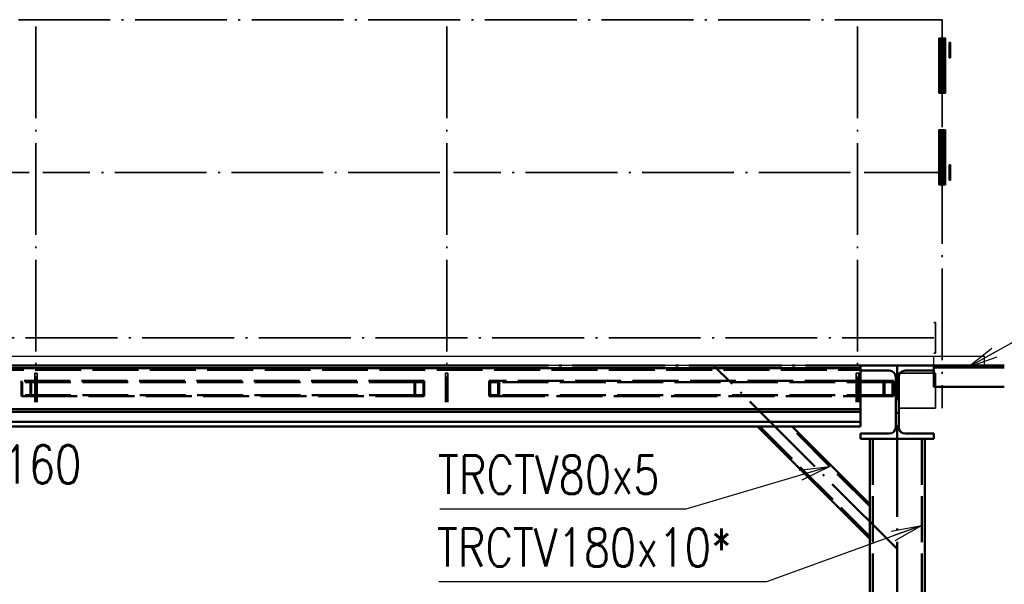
# Paper-space layout 'Layout1' of a CAD drawing. Extents: x -2 to 1033, y -36 to 596.
# Tile 48 of 256: x 222 to 287, y 245 to 282. Entities that reach past the tile are written whole.
import ezdxf

# ---------------------------------------------------------------- set-up
doc = ezdxf.new("R2010")
doc.units = 0
doc.linetypes.add('ACAD_ISO02W100', pattern=[15, 12, -3])
doc.linetypes.add('ACAD_ISO04W100', pattern=[30.5, 24, -3, 0.5, -3])
for name, color, linetype, lineweight in [('SS_PLOŠINA', 91, 'CONTINUOUS', 50), ('SS_POPIS_PROFILU', 13, 'CONTINUOUS', 25), ('SS_SLOUPY PLOŠINA', 177, 'CONTINUOUS', 50), ('SS_ZABRADLI', 2, 'CONTINUOUS', 35), ('SS_ZEBRIKY', 24, 'CONTINUOUS', 50), ('SS_ZTUŽENÍ LÁVKA', 107, 'CONTINUOUS', 50), ('SS_ZTUŽENÍ STĚNY', 203, 'CONTINUOUS', 50)]:
    doc.layers.add(name, color=color, linetype=linetype, lineweight=lineweight)
doc.layers.add('SS_ROSTY', color=7, linetype='CONTINUOUS', lineweight=25, true_color=0xb4d617)
doc.styles.add('romans.shx', font='romans.shx', dxfattribs={"height": 5})

psp = doc.layouts.get("Layout1")

# ---------------------------------------------------------------- linework, layer by layer
at = {"layer": 'SS_PLOŠINA', "color": 7, "linetype": 'ACAD_ISO04W100', "ltscale": 0.25}
for q in [(164.8145, 258.993), (164.8145, 258.993), (279.8145, 258.993)]:
    psp.add_line((279.8145, 258.993), q, dxfattribs=at)
at = {"layer": 'SS_PLOŠINA', "color": 1, "linetype": 'Continuous', "ltscale": 0.25}
for p, q in [((197.1095, 258.813), (223.0695, 258.813)), ((223.9595, 258.813), (249.9195, 258.813)), ((250.8095, 258.813), (276.7695, 258.813)), ((282.2145, 258.653), (282.2145, 258.993)), ((277.6595, 258.653), (279.2945, 258.653)), ((279.7145, 258.233), (279.7145, 254.953)), ((279.9145, 254.953), (279.9145, 258.233)), ((280.3345, 258.653), (282.2145, 258.653)), ((277.4145, 256.593), (277.4145, 255.953)), ((277.4145, 256.133), (167.2145, 256.133)), ((167.2145, 255.953), (277.4145, 255.953)), ((277.4145, 255.953), (277.4145, 254.993)), ((277.4145, 255.293), (167.2145, 255.293)), ((167.2145, 254.993), (277.4145, 254.993)), ((279.2945, 254.533), (277.4145, 254.533)), ((277.4145, 254.533), (277.4145, 254.193)), ((282.2145, 254.533), (280.3345, 254.533)), ((282.2145, 254.193), (282.2145, 254.533)), ((277.4145, 254.193), (282.2145, 254.193))]:
    psp.add_line(p, q, dxfattribs=at)
at = {"layer": 'SS_PLOŠINA', "color": 3, "linetype": 'ACAD_ISO02W100', "ltscale": 0.25}
for p, q in [((223.0695, 258.813), (223.9595, 258.813)), ((249.9195, 258.813), (250.8095, 258.813)), ((276.7695, 258.813), (277.4145, 258.813)), ((277.4145, 258.993), (277.4145, 258.813)), ((277.4145, 258.813), (277.4145, 258.653)), ((167.2145, 258.693), (277.4145, 258.693)), ((277.4145, 258.653), (277.6595, 258.653)), ((277.4145, 258.653), (277.4145, 256.593))]:
    psp.add_line(p, q, dxfattribs=at)
at = {"layer": 'SS_PLOŠINA', "color": 1, "linetype": 'Continuous', "ltscale": 0.25, "extrusion": (-6.12323e-16, 6.12323e-17, -1)}
for centre, start, end in [((-279.2945, 258.233), 90, 180), ((-280.3345, 258.233), 0, 90), ((-279.2945, 254.953), 180, 270), ((-280.3345, 254.953), 270, 0)]:
    psp.add_arc(centre, 0.42, start, end, dxfattribs=at)
at = {"layer": 'SS_POPIS_PROFILU', "color": 0, "linetype": 'ByBlock'}
for p, q in [((284.4145, 258.853), (285.9982, 260.1191)), ((284.4145, 258.853), (286.1607, 259.828)), ((286.3232, 259.537), (284.4145, 258.853)), ((273.3974, 252.1372, -8355.4), (275.4095, 252.388, -8355.4)), ((275.4095, 252.388, -8355.4), (273.4925, 251.8177, -8355.4)), ((275.4095, 252.388, -8355.4), (273.5875, 251.4982, -8355.4)), ((279.4211, 248.1562, -8354.4), (281.4145, 248.5269, -8354.4)), ((281.4145, 248.5269, -8354.4), (279.5351, 247.843, -8354.4)), ((281.4145, 248.5269, -8354.4), (279.649, 247.5297, -8354.4))]:
    psp.add_line(p, q, dxfattribs=at)
at = {"layer": 'SS_POPIS_PROFILU', "color": 13}
for points in [[(284.4145, 258.853), (310.1307, 273.2123), (324.6069, 273.2123)], [(275.4095, 252.388), (266.0057, 249.5907), (249.9105, 249.5907)], [(281.4145, 248.5269), (271.2673, 244.8344), (249.8387, 244.8344)]]:
    psp.add_lwpolyline(points, dxfattribs=at)
at = {"layer": 'SS_ROSTY', "color": 7, "linetype": 'Continuous', "ltscale": 0.25}
for p, q in [((197.1095, 259.593), (223.0695, 259.593)), ((223.9595, 259.593), (249.9195, 259.593)), ((250.8095, 259.593), (276.7695, 259.593)), ((277.6595, 259.593), (282.2145, 259.593)), ((282.2145, 258.993), (282.2145, 259.593)), ((282.2145, 259.593), (282.3145, 259.593)), ((283.2045, 259.593), (285.5145, 259.593)), ((285.5145, 258.993), (285.5145, 259.593)), ((223.0695, 258.993), (197.1095, 258.993)), ((249.9195, 258.993), (223.9595, 258.993)), ((276.7695, 258.993), (250.8095, 258.993)), ((282.2145, 258.993), (277.6595, 258.993)), ((282.3145, 258.993), (282.2145, 258.993)), ((285.5145, 258.993), (283.2045, 258.993))]:
    psp.add_line(p, q, dxfattribs=at)
at = {"layer": 'SS_ROSTY', "color": 3, "linetype": 'ACAD_ISO02W100', "ltscale": 0.25}
for p, q in [((223.0695, 259.593), (223.9595, 259.593)), ((249.9195, 259.593), (250.8095, 259.593)), ((276.7695, 259.593), (277.6595, 259.593)), ((282.3145, 259.593), (283.2045, 259.593)), ((223.9595, 258.993), (223.0695, 258.993)), ((250.8095, 258.993), (249.9195, 258.993)), ((277.6595, 258.993), (276.7695, 258.993)), ((283.2045, 258.993), (282.3145, 258.993))]:
    psp.add_line(p, q, dxfattribs=at)
at = {"layer": 'SS_SLOUPY PLOŠINA', "color": 7, "linetype": 'ACAD_ISO04W100', "ltscale": 0.25}
psp.add_line((279.8145, 241.4589), (279.8145, 258.993), dxfattribs=at)
at = {"layer": 'SS_SLOUPY PLOŠINA', "color": 1, "linetype": 'Continuous', "ltscale": 0.25}
for p, q in [((278.0145, 254.193), (278.0145, 241.2895)), ((281.6145, 241.2895), (281.6145, 254.193))]:
    psp.add_line(p, q, dxfattribs=at)
at = {"layer": 'SS_SLOUPY PLOŠINA', "color": 3, "linetype": 'ACAD_ISO02W100', "ltscale": 0.25}
for p, q in [((278.2145, 254.193), (278.2145, 241.3083)), ((281.4145, 254.193), (281.4145, 241.3083))]:
    psp.add_line(p, q, dxfattribs=at)
at = {"layer": 'SS_ZABRADLI', "color": 7, "linetype": 'ACAD_ISO04W100', "ltscale": 0.25}
for p, q in [((281.7395, 281.593), (164.8145, 281.593)), ((223.5145, 281.148), (223.5145, 256.593)), ((250.3645, 281.148), (250.3645, 256.593)), ((277.2145, 281.148), (277.2145, 256.593)), ((282.7595, 280.573), (282.7595, 256.193)), ((282.7595, 280.573), (282.7595, 256.193)), ((283.2045, 279.593), (283.2045, 279.593)), ((282.7595, 277.643), (282.7595, 277.643)), ((282.7595, 271.643), (282.7595, 271.643)), ((223.0695, 271.593), (197.1095, 271.593)), ((249.9195, 271.593), (223.9595, 271.593)), ((276.7695, 271.593), (250.8095, 271.593)), ((282.0595, 271.593), (277.6595, 271.593)), ((283.2045, 271.593), (283.2045, 271.593)), ((282.2145, 260.793), (164.8145, 260.793))]:
    psp.add_line(p, q, dxfattribs=at)
at = {"layer": 'SS_ZABRADLI', "color": 9, "linetype": 'ACAD_ISO02W100', "ltscale": 0.25}
for p, q in [((282.5552, 280.393), (282.5408, 280.393)), ((282.5408, 280.393), (282.5408, 278.753)), ((282.6172, 280.393), (282.5552, 280.393)), ((282.5552, 278.753), (282.5552, 280.393)), ((282.5774, 280.393), (282.5774, 278.753)), ((282.6787, 280.393), (282.6172, 280.393)), ((282.6172, 280.393), (282.6172, 278.753)), ((282.6564, 280.393), (282.6564, 278.753)), ((282.7495, 280.333), (282.6787, 280.393)), ((282.8402, 280.393), (282.6787, 280.393)), ((282.7695, 280.333), (282.7495, 280.333)), ((282.7495, 280.333), (282.7495, 278.753)), ((282.7595, 280.393), (282.7595, 278.753)), ((282.7695, 280.333), (282.8402, 280.393)), ((282.7695, 280.333), (282.7695, 278.753)), ((282.9018, 280.393), (282.8402, 280.393)), ((282.8626, 278.753), (282.8626, 280.393)), ((282.9638, 280.393), (282.9018, 280.393)), ((282.9018, 280.393), (282.9018, 278.753)), ((282.9416, 278.753), (282.9416, 280.393)), ((282.9782, 280.393), (282.9638, 280.393)), ((282.9638, 278.753), (282.9638, 280.393)), ((282.9782, 278.753), (282.9782, 280.393)), ((282.5395, 278.753), (282.5487, 278.753)), ((282.5395, 278.753), (282.5395, 278.433)), ((282.5487, 278.753), (282.5552, 278.753)), ((282.5552, 278.753), (282.565, 278.753)), ((282.565, 278.753), (282.569, 278.753)), ((282.569, 278.753), (282.5927, 278.753)), ((282.569, 278.753), (282.569, 278.433)), ((282.5927, 278.753), (282.6172, 278.753)), ((282.6172, 278.753), (282.7495, 278.753)), ((282.6495, 278.753), (282.6495, 278.433)), ((282.7495, 278.753), (282.7695, 278.753)), ((282.7595, 278.753), (282.7595, 278.433)), ((282.7695, 278.753), (282.9018, 278.753)), ((282.8695, 278.433), (282.8695, 278.753)), ((282.9018, 278.753), (282.9263, 278.753)), ((282.9263, 278.753), (282.95, 278.753)), ((282.95, 278.753), (282.954, 278.753)), ((282.95, 278.433), (282.95, 278.753)), ((282.954, 278.753), (282.9638, 278.753)), ((282.9638, 278.753), (282.9703, 278.753)), ((282.9703, 278.753), (282.9795, 278.753)), ((282.9795, 278.433), (282.9795, 278.753)), ((282.5408, 278.433), (282.5395, 278.433)), ((282.5595, 278.433), (282.5408, 278.433)), ((282.5408, 278.433), (282.5408, 276.793)), ((282.5552, 276.793), (282.5552, 278.433)), ((282.569, 278.433), (282.5595, 278.433)), ((282.5745, 278.433), (282.569, 278.433)), ((282.5774, 278.433), (282.5745, 278.433)), ((282.6263, 278.433), (282.5774, 278.433)), ((282.5774, 278.433), (282.5774, 276.793)), ((282.6172, 278.433), (282.6172, 276.793)), ((282.6495, 278.433), (282.6263, 278.433)), ((282.6533, 278.433), (282.6495, 278.433)), ((282.6564, 278.433), (282.6533, 278.433)), ((282.7595, 278.433), (282.6564, 278.433)), ((282.6564, 278.433), (282.6564, 276.793)), ((282.7495, 278.433), (282.7495, 276.853)), ((282.8626, 278.433), (282.7595, 278.433)), ((282.7595, 278.433), (282.7595, 276.793)), ((282.7695, 278.433), (282.7695, 276.853)), ((282.8657, 278.433), (282.8626, 278.433)), ((282.8626, 276.793), (282.8626, 278.433)), ((282.8695, 278.433), (282.8657, 278.433)), ((282.8927, 278.433), (282.8695, 278.433)), ((282.9416, 278.433), (282.8927, 278.433)), ((282.9018, 278.433), (282.9018, 276.793)), ((282.9445, 278.433), (282.9416, 278.433)), ((282.9416, 276.793), (282.9416, 278.433)), ((282.95, 278.433), (282.9445, 278.433)), ((282.9594, 278.433), (282.95, 278.433)), ((282.9782, 278.433), (282.9594, 278.433)), ((282.9638, 276.793), (282.9638, 278.433)), ((282.9795, 278.433), (282.9782, 278.433)), ((282.9782, 276.793), (282.9782, 278.433)), ((282.5408, 276.793), (282.5774, 276.793)), ((282.5774, 276.793), (282.6564, 276.793)), ((282.6564, 276.793), (282.7595, 276.793)), ((282.7495, 276.853), (282.6787, 276.793)), ((282.7495, 276.853), (282.7695, 276.853)), ((282.7595, 276.793), (282.8626, 276.793)), ((282.7695, 276.853), (282.8402, 276.793)), ((282.8626, 276.793), (282.9416, 276.793)), ((282.9416, 276.793), (282.9782, 276.793)), ((282.5552, 274.393), (282.5408, 274.393)), ((282.5408, 274.393), (282.5408, 272.593)), ((282.6172, 274.393), (282.5552, 274.393)), ((282.5552, 272.593), (282.5552, 274.393)), ((282.5774, 274.393), (282.5774, 272.593)), ((282.7495, 274.393), (282.6172, 274.393)), ((282.6172, 274.393), (282.6172, 272.593)), ((282.6564, 274.393), (282.6564, 272.593)), ((282.7695, 274.393), (282.7495, 274.393)), ((282.7495, 274.393), (282.7495, 272.6578)), ((282.7595, 274.393), (282.7595, 272.593)), ((282.9018, 274.393), (282.7695, 274.393)), ((282.7695, 274.393), (282.7695, 272.6578)), ((282.8626, 272.593), (282.8626, 274.393)), ((282.9638, 274.393), (282.9018, 274.393)), ((282.9018, 274.393), (282.9018, 272.593)), ((282.9416, 272.593), (282.9416, 274.393)), ((282.9782, 274.393), (282.9638, 274.393)), ((282.9638, 272.593), (282.9638, 274.393)), ((282.9782, 272.593), (282.9782, 274.393)), ((282.5395, 272.593), (282.5487, 272.593)), ((282.5395, 272.593), (282.5395, 272.493)), ((282.5408, 272.493), (282.5395, 272.493)), ((282.5595, 272.493), (282.5408, 272.493)), ((282.5408, 272.493), (282.5408, 271.273)), ((282.5487, 272.593), (282.5552, 272.593)), ((282.5552, 272.593), (282.565, 272.593)), ((282.5552, 270.793), (282.5552, 272.493)), ((282.569, 272.493), (282.5595, 272.493)), ((282.565, 272.593), (282.569, 272.593)), ((282.569, 272.593), (282.5927, 272.593)), ((282.569, 272.593), (282.569, 272.493)), ((282.5745, 272.493), (282.569, 272.493)), ((282.5774, 272.493), (282.5745, 272.493)), ((282.6263, 272.493), (282.5774, 272.493)), ((282.5774, 272.493), (282.5774, 271.273)), ((282.5927, 272.593), (282.6172, 272.593)), ((282.7495, 272.6578), (282.6172, 272.593)), ((282.6172, 272.593), (282.6803, 272.6146)), ((282.6172, 272.593), (282.6366, 272.593)), ((282.6172, 272.493), (282.7495, 272.4282)), ((282.6803, 272.4714), (282.6172, 272.493)), ((282.6172, 272.493), (282.6172, 270.793)), ((282.6195, 272.493), (282.6195, 271.773)), ((282.6495, 272.493), (282.6263, 272.493)), ((282.6366, 272.593), (282.6495, 272.593)), ((282.6382, 272.493), (282.6382, 271.913)), ((282.6495, 272.593), (282.6762, 272.593)), ((282.6495, 272.593), (282.6495, 272.493)), ((282.6533, 272.493), (282.6495, 272.493)), ((282.6564, 272.493), (282.6533, 272.493)), ((282.7595, 272.493), (282.6564, 272.493)), ((282.6564, 272.493), (282.6564, 271.273)), ((282.6762, 272.593), (282.7084, 272.593)), ((282.6803, 272.6146), (282.7522, 272.6231)), ((282.6803, 272.6146), (282.7084, 272.593)), ((282.7084, 272.493), (282.6803, 272.4714)), ((282.7522, 272.4629), (282.6803, 272.4714)), ((282.6895, 272.493), (282.6895, 271.913)), ((282.7522, 272.6231), (282.7084, 272.593)), ((282.7084, 272.593), (282.737, 272.593)), ((282.7084, 272.493), (282.7522, 272.4629)), ((282.737, 272.593), (282.7595, 272.593)), ((282.7695, 272.6578), (282.7495, 272.6578)), ((282.7495, 272.4282), (282.7695, 272.4282)), ((282.7495, 272.4282), (282.7495, 270.793)), ((282.7522, 272.6231), (282.7668, 272.6231)), ((282.7522, 272.4629), (282.7668, 272.4629)), ((282.7595, 272.593), (282.782, 272.593)), ((282.7595, 272.593), (282.7595, 272.493)), ((282.8626, 272.493), (282.7595, 272.493)), ((282.7595, 272.493), (282.7595, 270.793)), ((282.7668, 272.6231), (282.8106, 272.593)), ((282.7668, 272.6231), (282.8387, 272.6146)), ((282.7668, 272.4629), (282.8106, 272.493)), ((282.7668, 272.4629), (282.8387, 272.4714)), ((282.9018, 272.593), (282.7695, 272.6578)), ((282.7695, 272.4282), (282.9018, 272.493)), ((282.7695, 272.4282), (282.7695, 270.793)), ((282.782, 272.593), (282.8106, 272.593)), ((282.8106, 272.593), (282.8387, 272.6146)), ((282.8106, 272.593), (282.8428, 272.593)), ((282.8106, 272.493), (282.8387, 272.4714)), ((282.8295, 272.493), (282.8295, 271.913)), ((282.8387, 272.6146), (282.9018, 272.593)), ((282.8387, 272.4714), (282.9018, 272.493)), ((282.8428, 272.593), (282.8695, 272.593)), ((282.8657, 272.493), (282.8626, 272.493)), ((282.8626, 271.2935), (282.8626, 272.493)), ((282.8695, 272.493), (282.8657, 272.493)), ((282.8695, 272.593), (282.8824, 272.593)), ((282.8695, 272.493), (282.8695, 272.593)), ((282.8927, 272.493), (282.8695, 272.493)), ((282.8807, 271.913), (282.8807, 272.493)), ((282.8824, 272.593), (282.9018, 272.593)), ((282.9416, 272.493), (282.8927, 272.493)), ((282.8995, 271.773), (282.8995, 272.493)), ((282.9018, 272.593), (282.9263, 272.593)), ((282.9018, 272.493), (282.9018, 270.793)), ((282.9263, 272.593), (282.95, 272.593)), ((282.9445, 272.493), (282.9416, 272.493)), ((282.9416, 271.3372), (282.9416, 272.493)), ((282.95, 272.493), (282.9445, 272.493)), ((282.95, 272.593), (282.954, 272.593)), ((282.95, 272.493), (282.95, 272.593)), ((282.9594, 272.493), (282.95, 272.493)), ((282.954, 272.593), (282.9638, 272.593)), ((282.9782, 272.493), (282.9594, 272.493)), ((282.9638, 272.593), (282.9703, 272.593)), ((282.9638, 270.793), (282.9638, 272.493)), ((282.9703, 272.593), (282.9795, 272.593)), ((282.9795, 272.493), (282.9782, 272.493)), ((282.9782, 271.8243), (282.9782, 272.493)), ((282.9795, 272.493), (282.9795, 272.593)), ((282.6195, 271.913), (282.6222, 271.903)), ((282.6195, 271.773), (282.7595, 271.693)), ((282.6195, 271.773), (282.6382, 271.773)), ((282.6222, 271.903), (282.6295, 271.8957)), ((282.6222, 271.903), (282.6406, 271.903)), ((282.6295, 271.8957), (282.6395, 271.893)), ((282.6469, 271.8957), (282.6295, 271.8957)), ((282.6382, 271.913), (282.6406, 271.903)), ((282.6382, 271.913), (282.6382, 271.773)), ((282.7595, 271.693), (282.6382, 271.773)), ((282.6382, 271.773), (282.6895, 271.773)), ((282.6395, 271.893), (282.6556, 271.893)), ((282.6406, 271.903), (282.6469, 271.8957)), ((282.6406, 271.903), (282.6908, 271.903)), ((282.6469, 271.8957), (282.6556, 271.893)), ((282.6724, 271.8957), (282.6469, 271.8957)), ((282.6556, 271.893), (282.6589, 271.893)), ((282.6589, 271.893), (282.6995, 271.893)), ((282.6945, 271.8957), (282.6724, 271.8957)), ((282.6895, 271.913), (282.6908, 271.903)), ((282.6895, 271.913), (282.6908, 271.903)), ((282.6895, 271.913), (282.6895, 271.773)), ((282.6895, 271.773), (282.7595, 271.693)), ((282.6895, 271.773), (282.7595, 271.773)), ((282.6908, 271.903), (282.6925, 271.8997)), ((282.6908, 271.903), (282.7092, 271.903)), ((282.6925, 271.8997), (282.6945, 271.8957)), ((282.6925, 271.8997), (282.6945, 271.8957)), ((282.6945, 271.8957), (282.6995, 271.893)), ((282.7595, 271.8957), (282.6945, 271.8957)), ((282.6995, 271.893), (282.7595, 271.893)), ((282.7092, 271.903), (282.7595, 271.903)), ((282.8295, 271.913), (282.7595, 271.913)), ((282.7595, 271.903), (282.8281, 271.903)), ((282.8245, 271.8957), (282.7595, 271.8957)), ((282.7595, 271.893), (282.8195, 271.893)), ((282.7595, 271.773), (282.8295, 271.773)), ((282.7595, 271.693), (282.8995, 271.773)), ((282.8807, 271.773), (282.7595, 271.693)), ((282.8295, 271.773), (282.7595, 271.693)), ((282.8245, 271.8957), (282.8195, 271.893)), ((282.8195, 271.893), (282.86, 271.893)), ((282.8281, 271.903), (282.8245, 271.8957)), ((282.8265, 271.8997), (282.8245, 271.8957)), ((282.8466, 271.8957), (282.8245, 271.8957)), ((282.8281, 271.903), (282.8265, 271.8997)), ((282.8295, 271.913), (282.8281, 271.903)), ((282.8281, 271.903), (282.8784, 271.903)), ((282.8807, 271.913), (282.8295, 271.913)), ((282.8295, 271.913), (282.8295, 271.773)), ((282.8295, 271.773), (282.8807, 271.773)), ((282.8721, 271.8957), (282.8466, 271.8957)), ((282.86, 271.893), (282.8634, 271.893)), ((282.8634, 271.893), (282.8721, 271.8957)), ((282.8634, 271.893), (282.8795, 271.893)), ((282.8721, 271.8957), (282.8784, 271.903)), ((282.8895, 271.8957), (282.8721, 271.8957)), ((282.8807, 271.913), (282.8784, 271.903)), ((282.8784, 271.903), (282.8968, 271.903)), ((282.8795, 271.893), (282.8895, 271.8957)), ((282.8995, 271.913), (282.8807, 271.913)), ((282.8807, 271.773), (282.8807, 271.913)), ((282.8807, 271.773), (282.8995, 271.773)), ((282.8895, 271.8957), (282.8968, 271.903)), ((282.8968, 271.903), (282.8995, 271.913)), ((282.9782, 270.793), (282.9782, 271.8243)), ((282.5408, 271.273), (282.5408, 270.793)), ((282.5774, 271.273), (282.5774, 270.793)), ((282.6564, 271.273), (282.6564, 270.793)), ((282.8626, 270.793), (282.8626, 271.2935)), ((282.9416, 270.793), (282.9416, 271.3372)), ((282.5774, 270.793), (282.5408, 270.793)), ((282.6564, 270.793), (282.5774, 270.793)), ((282.7595, 270.793), (282.6564, 270.793)), ((282.8626, 270.793), (282.7595, 270.793)), ((282.9416, 270.793), (282.8626, 270.793)), ((282.9782, 270.793), (282.9416, 270.793))]:
    psp.add_line(p, q, dxfattribs=at)
at = {"layer": 'SS_ZABRADLI', "color": 1, "linetype": 'Continuous', "ltscale": 0.25}
for p, q in [((283.3045, 280.093), (283.2045, 280.093)), ((283.2045, 279.093), (283.2045, 280.093)), ((283.3045, 279.093), (283.3045, 280.093)), ((283.2045, 279.093), (283.3045, 279.093)), ((283.3045, 272.093), (283.2045, 272.093)), ((283.2045, 271.093), (283.2045, 272.093)), ((283.3045, 271.093), (283.3045, 272.093)), ((283.2045, 271.093), (283.3045, 271.093)), ((282.3145, 261.793), (282.2145, 261.793)), ((282.3145, 261.793), (282.3145, 259.793)), ((282.2145, 259.793), (282.3145, 259.793)), ((280.0222, 258.493), (282.3145, 258.493)), ((282.3145, 258.493), (282.3145, 256.193)), ((279.9145, 256.193), (282.3145, 256.193))]:
    psp.add_line(p, q, dxfattribs=at)
at = {"layer": 'SS_ZABRADLI', "color": 3, "linetype": 'ACAD_ISO02W100', "ltscale": 0.25}
for p, q in [((282.8595, 278.443), (282.6595, 278.443)), ((282.6595, 276.843), (282.6595, 278.443)), ((282.8595, 278.443), (282.8595, 276.843)), ((282.6595, 276.843), (282.8595, 276.843)), ((282.8595, 272.443), (282.6595, 272.443)), ((282.6595, 270.843), (282.6595, 272.443)), ((282.8595, 272.443), (282.8595, 270.843)), ((282.6595, 270.843), (282.8595, 270.843)), ((223.4345, 258.493), (223.5945, 258.493)), ((223.4345, 258.493), (223.4345, 256.593)), ((223.5945, 256.593), (223.5945, 258.493)), ((250.2845, 258.493), (250.4445, 258.493)), ((250.2845, 258.493), (250.2845, 256.593)), ((250.4445, 256.593), (250.4445, 258.493)), ((277.1345, 258.493), (277.2945, 258.493)), ((277.1345, 258.493), (277.1345, 256.593)), ((277.2945, 256.593), (277.2945, 258.493)), ((279.9145, 258.493), (280.0222, 258.493)), ((279.9145, 258.233), (279.9145, 258.493))]:
    psp.add_line(p, q, dxfattribs=at)
at = {"layer": 'SS_ZABRADLI', "color": 7, "linetype": 'ACAD_ISO04W100', "ltscale": 0.25, "extrusion": (5.47382e-48, 1, 6.12323e-17)}
for centre, radius in [((-281.7395, 0, 281.593), 1.02), ((-282.0595, 0, 271.593), 0.7)]:
    psp.add_arc(centre, radius, 90, 180, dxfattribs=at)
at = {"layer": 'SS_ZABRADLI', "color": 7, "linetype": 'ACAD_ISO04W100', "ltscale": 0.25, "extrusion": (1, 3.7494e-32, -6.12323e-16)}
psp.add_arc((280.573, 0, 282.7595), 1.02, 270, 0, dxfattribs=at)
at = {"layer": 'SS_ZEBRIKY', "color": 7, "linetype": 'ACAD_ISO04W100', "ltscale": 0.25}
psp.add_line((279.8145, 258.993), (288.2145, 258.993), dxfattribs=at)
psp.add_line((279.8145, 258.993), (288.2145, 258.993), dxfattribs=at)
at = {"layer": 'SS_ZEBRIKY', "color": 1, "linetype": 'Continuous', "ltscale": 0.25}
for p, q in [((282.2145, 258.853), (282.3145, 258.853)), ((283.2045, 258.853), (286.8145, 258.853)), ((286.8145, 258.993), (285.5145, 258.993)), ((282.2145, 258.493), (282.2145, 258.653)), ((283.2045, 257.593), (286.8145, 257.593))]:
    psp.add_line(p, q, dxfattribs=at)
at = {"layer": 'SS_ZEBRIKY', "color": 3, "linetype": 'ACAD_ISO02W100', "ltscale": 0.25}
for p, q in [((282.3145, 258.853), (283.2045, 258.853)), ((282.2145, 257.593), (282.2145, 258.493)), ((282.2145, 257.593), (283.2045, 257.593))]:
    psp.add_line(p, q, dxfattribs=at)
at = {"layer": 'SS_ZTUŽENÍ LÁVKA', "color": 7, "linetype": 'ACAD_ISO04W100', "ltscale": 0.25}
for p, q in [((222.3145, 258.993), (251.0145, 258.993)), ((251.0145, 258.993), (279.8145, 258.993))]:
    psp.add_line(p, q, dxfattribs=at)
at = {"layer": 'SS_ZTUŽENÍ LÁVKA', "color": 3, "linetype": 'ACAD_ISO02W100', "ltscale": 0.25}
for p, q in [((248.25, 257.973), (222.5601, 257.973)), ((222.5601, 257.973), (222.5601, 256.973)), ((248.3013, 257.893), (222.6114, 257.893)), ((222.6114, 257.893), (222.6114, 257.053)), ((223.1502, 257.893), (223.1502, 257.053)), ((223.2016, 257.973), (223.2016, 256.973)), ((248.8915, 257.973), (248.25, 257.973)), ((248.25, 256.973), (248.25, 257.973)), ((248.8401, 257.893), (248.3013, 257.893)), ((248.3013, 257.053), (248.3013, 257.893)), ((248.8401, 257.053), (248.8401, 257.893)), ((248.8915, 256.973), (248.8915, 257.973)), ((253.1986, 257.973), (253.1473, 257.973)), ((253.1473, 257.973), (253.1473, 256.973)), ((253.7875, 257.973), (253.1986, 257.973)), ((253.7363, 257.893), (253.1986, 257.893)), ((253.1986, 257.893), (253.1986, 257.053)), ((279.5144, 257.893), (253.7363, 257.893)), ((253.7363, 257.893), (253.7363, 257.053)), ((276.7695, 257.973), (253.7875, 257.973)), ((253.7875, 257.973), (253.7875, 256.973)), ((277.6595, 257.973), (276.7695, 257.973)), ((278.9254, 256.973), (278.9254, 257.973)), ((278.9767, 257.053), (278.9767, 257.893)), ((279.5144, 257.053), (279.5144, 257.893)), ((222.5601, 256.973), (223.2016, 256.973)), ((248.3013, 257.053), (222.6114, 257.053)), ((223.2016, 256.973), (248.25, 256.973)), ((248.25, 256.973), (248.8915, 256.973)), ((248.8401, 257.053), (248.3013, 257.053)), ((253.1473, 256.973), (253.7875, 256.973)), ((253.7363, 257.053), (253.1986, 257.053)), ((279.5144, 257.053), (253.7363, 257.053)), ((253.7875, 256.973), (276.7695, 256.973)), ((276.7695, 256.973), (277.6595, 256.973))]:
    psp.add_line(p, q, dxfattribs=at)
at = {"layer": 'SS_ZTUŽENÍ LÁVKA', "color": 1, "linetype": 'Continuous', "ltscale": 0.25}
for p, q in [((279.5656, 257.973), (277.6595, 257.973)), ((279.5656, 256.973), (279.5656, 257.973)), ((277.6595, 256.973), (279.5656, 256.973))]:
    psp.add_line(p, q, dxfattribs=at)
at = {"layer": 'SS_ZTUŽENÍ STĚNY', "color": 7, "linetype": 'ACAD_ISO04W100', "ltscale": 0.25}
psp.add_line((279.8145, 246.993), (267.8145, 258.993), dxfattribs=at)
at = {"layer": 'SS_ZTUŽENÍ STĚNY', "color": 1, "linetype": 'Continuous', "ltscale": 0.25}
for p, q in [((270.6831, 254.993), (278.0145, 247.6616)), ((278.0145, 249.9244), (272.9459, 254.993))]:
    psp.add_line(p, q, dxfattribs=at)
at = {"layer": 'SS_ZTUŽENÍ STĚNY', "color": 3, "linetype": 'ACAD_ISO02W100', "ltscale": 0.25}
for p, q in [((270.8246, 254.993), (278.0145, 247.8031)), ((278.0145, 249.783), (272.8045, 254.993))]:
    psp.add_line(p, q, dxfattribs=at)

# ---------------------------------------------------------------- texts
at = {"layer": 'SS_POPIS_PROFILU', "color": 13, "style": 'romans.shx', "width": 0.8}
for s, p in [('HEA160', (216.2757, 251.2696)), ('TRCTV80x5', (249.7949, 250.5907))]:
    psp.add_text(s, height=2.5, dxfattribs=at).set_placement(p)
at = {"layer": 'SS_POPIS_PROFILU', "color": 2, "style": 'romans.shx', "width": 0.8}
psp.add_text('TRCTV180x10*', height=2.5, dxfattribs=at).set_placement((249.7231, 245.8344))

doc.saveas('drawing.dxf')
